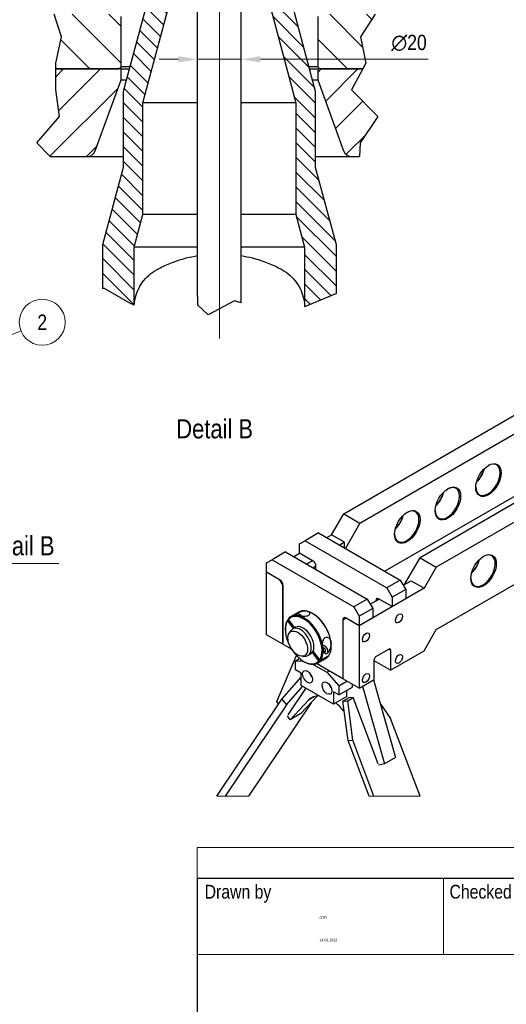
# Model space of a CAD drawing. Header units: millimetres. Extents: x 0 to 18279, y -668 to 2227.
# Tile 27 of 42: x 2181 to 2658, y 514 to 1479. Entities that reach past the tile are written whole.
import ezdxf
from ezdxf.enums import TextEntityAlignment as Align

# ---------------------------------------------------------------- set-up
doc = ezdxf.new("R2018")
doc.units = ezdxf.units.MM
doc.header["$LTSCALE"] = 7.5
for name, color, linetype, lineweight in [('Break Line (ISO)', 7, 'Continuous', 25), ('Centerline (ISO)', 7, 'Continuous', 9), ('Detail Boundary (ISO)', 7, 'Continuous', 9), ('Dimension (ISO)', 7, 'Continuous', 9), ('Hatch (ISO)', 7, 'Continuous', 9), ('Symbol (ISO)', 7, 'Continuous', 9), ('Title (ISO)', 7, 'Continuous', 18), ('Visible (ISO)', 7, 'Continuous', 25), ('Visible Narrow (ISO)', 7, 'Continuous', 18)]:
    doc.layers.add(name, color=color, linetype=linetype, lineweight=lineweight)
doc.styles.get("Standard").update_dxf_attribs({"font": 'ARIALN.TTF'})
doc.styles.add('Text 2_0 mm', font='ARIALN.TTF')
doc.styles.add('Text 2_5 mm', font='ARIALN.TTF')
doc.dimstyles.new('Imenco', dxfattribs={"dimscale": 7.5, "dimtxt": 2, "dimasz": 2.5, "dimexe": 1.2, "dimexo": 1, "dimgap": 0.2, "dimtad": 1, "dimrnd": 1e-08, "dimtxsty": 'Text 2_0 mm', "dimcen": 0.09, "dimdle": 10, "dimclrd": 256, "dimclre": 256, "dimclrt": 256, "dimazin": 2, "dimtfac": 1, "dimtdec": 3, "dimtmove": 0, "dimatfit": 3, "dimfxl": 1, "dimtolj": 1, "dimlwd": -1, "dimlwe": -1, "dimarcsym": 0})

# ---------------------------------------------------------------- blocks, each defined once
blk = doc.blocks.new('Title Blocks Imenco Engineering Cadit')
at = {"layer": 'Title (ISO)', "lineweight": 18}
for p, q in [((759.99, -178.68), (759.99, -174.68)), ((759.99, -174.68), (855.99, -174.68)), ((792.21, -188.68), (792.21, -178.68)), ((855.99, -188.68), (759.99, -188.68))]:
    blk.add_line(p, q, dxfattribs=at)
at = {"layer": 'Title (ISO)', "lineweight": 25}
for q in [(855.99, -178.68), (759.99, -253.68)]:
    blk.add_line((759.99, -178.68), q, dxfattribs=at)
at = {"layer": 'Symbol (ISO)', "lineweight": 30, "flags": 104}
for tag, p in [('Gen._Tol', (781.49, 17.12)), ('Gen._Welding_Tol', (814.49, 17.12)), ('Gen._Machine_Surface', (848.99, 17.12))]:
    blk.add_attdef(tag, text='', height=2, dxfattribs=at).set_placement(p, align=Align.BOTTOM_LEFT)
at = {"layer": 'Title (ISO)', "char_height": 1.8, "attachment_point": 1, "style": 'Text 2_0 mm'}
for s, insert, width in [('\\fArial Narrow|b0|i0;\\H1.8000;Drawn by', (760.99, -179.56), 13.7779), ('\\fArial Narrow|b0|i0;\\H1.8000;Checked by', (792.99, -179.56), 13.4851)]:
    blk.add_mtext(s, dxfattribs=dict(at, insert=insert, width=width))
at = {"layer": 'Title (ISO)', "lineweight": 30, "flags": 104}
for tag, height, p in [('LifeCycleState2', 2.5, (808.23, -176.81)), ('Draw_by', 2, (776, -183.68)), ('Checked_by', 2, (807.57, -183.68)), ('Approved_by', 2, (839.99, -183.68)), ('Drawn_date', 2, (776, -186.61)), ('Checked_date', 2, (807.57, -186.61)), ('Approved_date', 2, (839.99, -186.61)), ('Client', 3.5, (831.99, -196.18)), ('Project_No', 2.5, (842.11, -242.27)), ('PART_NUMBER', 3.5, (808.95, -249.81)), ('REVISION_NUMBER', 3.5, (851.79, -250.68))]:
    blk.add_attdef(tag, text='', height=height, dxfattribs=at).set_placement(p, align=Align.MIDDLE_CENTER)
for tag, p in [('PROJECT', (761.99, -220.18)), ('ct_description', (761.99, -230.18))]:
    blk.add_attdef(tag, text='', height=3.5, dxfattribs=at).set_placement(p, align=Align.BOTTOM_LEFT)
blk.add_attdef('MATERIAL', text='', height=2.5, dxfattribs=at).set_placement((792.19, -233.43), align=Align.TOP_CENTER)
blk.add_attdef('Client_Drawing_No', text='', height=2.5, dxfattribs=at).set_placement((812.99, -242.51), align=Align.MIDDLE_RIGHT)
blk = doc.blocks.new('Balloon3')
at = {"layer": 'Symbol (ISO)'}
for p, q in [((271.1, 148.37), (291, 156.5)), ((270.91, 148.83), (268.79, 147.43)), ((271.1, 148.37), (268.79, 147.43)), ((271.29, 147.91), (270.91, 148.83)), ((268.79, 147.43), (271.29, 147.91))]:
    blk.add_line(p, q, dxfattribs=at)
at = {"layer": 'Symbol (ISO)', "flags": 128}
blk.add_lwpolyline([(270.91, 148.83), (268.79, 147.43), (271.29, 147.91), (270.91, 148.83)], dxfattribs=at)
at = {"layer": 'Symbol (ISO)'}
blk.add_circle((293.77, 157.63), 3, dxfattribs=at)
blk.add_solid([(270.91, 148.83), (268.79, 147.43), (271.29, 147.91), (270.91, 148.83)], dxfattribs=at)
at = {"layer": 'Symbol (ISO)', "insert": (293.77, 157.63), "char_height": 2, "attachment_point": 5, "style": 'Text 2_0 mm'}
blk.add_mtext('2', dxfattribs=at)
blk = doc.blocks.new('2dDetail0')
at = {"layer": 'Detail Boundary (ISO)'}
for p, q in [((272.62, 121.16), (282.63, 126.12)), ((282.63, 126.12), (295.95, 126.12))]:
    blk.add_line(p, q, dxfattribs=at)
at = {"layer": 'Detail Boundary (ISO)', "flags": 128}
blk.add_lwpolyline([(253.48, 120.15), (272.62, 120.15), (272.62, 157.4), (253.48, 157.4), (253.48, 120.15)], dxfattribs=at)
at = {"layer": 'Detail Boundary (ISO)', "insert": (285.35, 127.14), "char_height": 2.5, "attachment_point": 7, "style": 'Text 2_5 mm'}
blk.add_mtext('Detail B', dxfattribs=at)
blk = doc.blocks.new('*D45')
at = {"layer": 'Defpoints', "color": 0, "transparency": 16777216}
for p in [(2355.54, 1439.8), (2398.39, 1439.8), (2398.39, 1439.78)]:
    blk.add_point(p, dxfattribs=at)
at = {"layer": 'Dimension (ISO)', "transparency": 16777216}
for p, q in [((2336.79, 1439.8), (2318.04, 1439.8)), ((2355.54, 1439.8), (2398.39, 1439.8)), ((2417.14, 1439.8), (2581.49, 1439.8))]:
    blk.add_line(p, q, dxfattribs=at)
for points in [[(2336.79, 1442.93), (2336.79, 1436.68), (2355.54, 1439.8)], [(2417.14, 1442.93), (2417.14, 1436.68), (2398.39, 1439.8)]]:
    blk.add_solid(points, dxfattribs=at)
at = {"layer": 'Dimension (ISO)', "transparency": 16777216, "insert": (2545.52, 1463.87), "char_height": 15, "attachment_point": 1, "style": 'Text 2_0 mm'}
blk.add_mtext('\\A1;{\\fAIGDT|b0|i0;\\ln}\\fArial Narrow|b0|i0;20', dxfattribs=at)

msp = doc.modelspace()

# ---------------------------------------------------------------- hatches: boundary and pattern name
at = {"layer": 'Hatch (ISO)'}
h = msp.add_hatch(dxfattribs=at)
h.set_pattern_fill('ANSI31', color=256, scale=204.107143, angle=90, style=0)
h.set_pattern_definition([(135, (0, 0), (-18.0407, -18.0407), [])])
h.paths.add_polyline_path([(2520.435, 1435.944), (2517.439, 1430.367), (2475.535, 1430.367), (2473.392, 1432.509), (2473.392, 1481.795), (2475.535, 1483.938), (2529.679, 1483.938), (2515.138, 1461.972)])
h.paths.add_polyline_path([(2509.471, 1670.2), (2509.272, 1666.081), (2477.678, 1666.081), (2477.678, 1803.705), (2494.207, 1793.405), (2516.267, 1722.257), (2515.48, 1696.229)])
h.paths.add_polyline_path([(2222.006, 1461.972), (2215.054, 1483.938), (2278.392, 1483.938), (2280.535, 1481.795), (2280.535, 1432.509), (2278.392, 1430.367), (2216.48, 1430.367), (2216.468, 1435.944)])
h.paths.add_polyline_path([(2206.098, 1774.314), (2276.249, 1792.679), (2276.249, 1666.081), (2222.766, 1666.081), (2226.735, 1670.2), (2225.439, 1696.229), (2219.426, 1722.257), (2212.98, 1748.286)])
h = msp.add_hatch(dxfattribs=at)
h.set_pattern_fill('ANSI31', color=256, scale=81.642857, angle=90, style=0)
h.set_pattern_definition([(135, (0, 0), (-7.216277, -7.216277), [])])
edge = h.paths.add_edge_path()
edge.add_line((2263.503, 1215.549), (2262.321, 1214.977))
edge.add_line((2262.321, 1214.977), (2262.321, 1257.964))
edge.add_line((2262.321, 1257.964), (2282.678, 1333.938))
edge.add_line((2282.678, 1333.938), (2282.678, 1408.405))
edge.add_line((2282.678, 1408.405), (2312.678, 1520.367))
edge.add_line((2312.678, 1520.367), (2312.678, 1593.224))
edge.add_ellipse((2310.535, 1593.224), major_axis=(2.143, 0), ratio=1, start_angle=0, end_angle=90)
edge.add_line((2310.535, 1595.367), (2293.392, 1595.367))
edge.add_ellipse((2293.392, 1599.652), major_axis=(0, -4.286), ratio=1, start_angle=270, end_angle=360, ccw=False)
edge.add_line((2289.106, 1599.652), (2289.106, 1607.784))
edge.add_ellipse((2293.392, 1607.784), major_axis=(-0.871, -4.196), ratio=1, start_angle=270, end_angle=281.725112, ccw=False)
edge.add_line((2289.196, 1608.655), (2312.588, 1721.364))
edge.add_ellipse((2308.392, 1722.235), major_axis=(0, -4.286), ratio=1, start_angle=78.274888, end_angle=90)
edge.add_line((2312.678, 1722.235), (2312.678, 1728.224))
edge.add_ellipse((2316.964, 1728.224), major_axis=(-4.286, 0), ratio=1, start_angle=270, end_angle=360, ccw=False)
edge.add_line((2316.964, 1732.509), (2337.245, 1732.509))
edge.add_line((2337.245, 1732.509), (2341.531, 1728.224))
edge.add_line((2341.531, 1728.224), (2341.531, 1623.652))
edge.add_line((2341.531, 1623.652), (2354.464, 1615.881))
edge.add_line((2354.464, 1615.881), (2354.464, 1596.045))
edge.add_ellipse((2333.035, 1596.045), major_axis=(5.546, 20.698), ratio=1, start_angle=270, end_angle=285, ccw=False)
edge.add_line((2353.733, 1590.499), (2301.964, 1397.291))
edge.add_line((2301.964, 1397.291), (2301.964, 1287.713))
edge.add_line((2301.964, 1287.713), (2293.392, 1255.724))
edge.add_line((2293.392, 1255.724), (2293.392, 1198.987))
edge.add_line((2293.392, 1198.987), (2289.136, 1200.828))
edge.add_line((2289.136, 1200.828), (2263.503, 1215.549))
edge = h.paths.add_edge_path()
edge.add_line((2491.606, 1210.212), (2460.535, 1197.187))
edge.add_line((2460.535, 1197.187), (2460.535, 1255.724))
edge.add_line((2460.535, 1255.724), (2451.964, 1287.713))
edge.add_line((2451.964, 1287.713), (2451.964, 1397.291))
edge.add_line((2451.964, 1397.291), (2400.194, 1590.499))
edge.add_ellipse((2420.892, 1596.045), major_axis=(0, -21.429), ratio=1, start_angle=270, end_angle=285, ccw=False)
edge.add_line((2399.464, 1596.045), (2399.464, 1615.881))
edge.add_line((2399.464, 1615.881), (2412.397, 1623.652))
edge.add_line((2412.397, 1623.652), (2412.397, 1728.224))
edge.add_line((2412.397, 1728.224), (2416.682, 1732.509))
edge.add_line((2416.682, 1732.509), (2436.964, 1732.509))
edge.add_ellipse((2436.964, 1728.224), major_axis=(0, 4.286), ratio=1, start_angle=270, end_angle=360, ccw=False)
edge.add_line((2441.249, 1728.224), (2441.249, 1722.235))
edge.add_ellipse((2445.535, 1722.235), major_axis=(-0.871, 4.196), ratio=1, start_angle=78.274888, end_angle=90)
edge.add_line((2441.339, 1721.364), (2464.731, 1608.655))
edge.add_ellipse((2460.535, 1607.784), major_axis=(0, 4.286), ratio=1, start_angle=270, end_angle=281.725112, ccw=False)
edge.add_line((2464.821, 1607.784), (2464.821, 1599.652))
edge.add_ellipse((2460.535, 1599.652), major_axis=(4.286, 0), ratio=1, start_angle=270, end_angle=360, ccw=False)
edge.add_line((2460.535, 1595.367), (2443.392, 1595.367))
edge.add_ellipse((2443.392, 1593.224), major_axis=(0, 2.143), ratio=1, start_angle=0, end_angle=90)
edge.add_line((2441.249, 1593.224), (2441.249, 1520.367))
edge.add_line((2441.249, 1520.367), (2471.249, 1408.405))
edge.add_line((2471.249, 1408.405), (2471.249, 1333.938))
edge.add_line((2471.249, 1333.938), (2491.606, 1257.964))
edge.add_line((2491.606, 1257.964), (2491.606, 1210.212))
h = msp.add_hatch(dxfattribs=at)
h.set_pattern_fill('ANSI31', color=256, scale=204.107143, style=0)
h.set_pattern_definition([(45, (0, 0), (-18.0407, 18.0407), [])])
edge = h.paths.add_edge_path()
edge.add_line((2517.439, 1430.367), (2506.449, 1409.915))
edge.add_line((2506.449, 1409.915), (2532.41, 1383.887))
edge.add_line((2532.41, 1383.887), (2514.903, 1357.858))
edge.add_line((2514.903, 1357.858), (2514.166, 1344.652))
edge.add_line((2514.166, 1344.652), (2506.692, 1344.652))
edge.add_ellipse((2506.692, 1353.224), major_axis=(2.932, -8.055), ratio=1, start_angle=270, end_angle=340, ccw=False)
edge.add_line((2498.637, 1350.292), (2473.392, 1419.652))
edge.add_line((2473.392, 1419.652), (2473.392, 1430.367))
edge.add_line((2473.392, 1430.367), (2517.439, 1430.367))
edge = h.paths.add_edge_path()
edge.add_line((2216.522, 1409.915), (2216.48, 1430.367))
edge.add_line((2216.48, 1430.367), (2280.535, 1430.367))
edge.add_line((2280.535, 1430.367), (2280.535, 1419.652))
edge.add_line((2280.535, 1419.652), (2255.29, 1350.292))
edge.add_ellipse((2247.236, 1353.224), major_axis=(8.571, 0), ratio=1, start_angle=270, end_angle=340, ccw=False)
edge.add_line((2247.236, 1344.652), (2211.057, 1344.652))
edge.add_line((2211.057, 1344.652), (2197.84, 1357.858))
edge.add_line((2197.84, 1357.858), (2220.063, 1383.887))
edge.add_line((2220.063, 1383.887), (2216.522, 1409.915))

# ---------------------------------------------------------------- linework, layer by layer
at = {"layer": 'Break Line (ISO)'}
for p, q in [((2222.006, 1461.972), (2215.054, 1483.938)), ((2529.679, 1483.938), (2515.138, 1461.972)), ((2216.468, 1435.944), (2222.006, 1461.972)), ((2515.138, 1461.972), (2520.435, 1435.944)), ((2216.48, 1430.367), (2216.468, 1435.944)), ((2216.522, 1409.915), (2216.48, 1430.367)), ((2517.439, 1430.367), (2506.449, 1409.915)), ((2520.435, 1435.944), (2517.439, 1430.367)), ((2220.063, 1383.887), (2216.522, 1409.915)), ((2506.449, 1409.915), (2532.41, 1383.887)), ((2197.84, 1357.858), (2220.063, 1383.887)), ((2532.41, 1383.887), (2514.903, 1357.858)), ((2211.057, 1344.652), (2197.84, 1357.858)), ((2514.903, 1357.858), (2514.166, 1344.652)), ((2263.503, 1215.549), (2262.321, 1214.977)), ((2289.136, 1200.828), (2263.503, 1215.549)), ((2491.606, 1210.212), (2460.535, 1197.187)), ((2293.392, 1198.987), (2289.136, 1200.828)), ((2293.484, 1198.948), (2293.392, 1198.987)), ((2366.038, 1189.494), (2355.535, 1199.303)), ((2391.672, 1203.014), (2366.038, 1189.494)), ((2398.392, 1201.074), (2391.672, 1203.014)), ((2460.535, 1197.187), (2460.523, 1197.182))]:
    msp.add_line(p, q, dxfattribs=at)
at = {"layer": 'Centerline (ISO)', "linetype": 'Continuous'}
msp.add_line((2376.964, 1166.308), (2376.964, 1823.361), dxfattribs=at)
at = {"layer": 'Visible (ISO)'}
for p, q in [((2398.392, 1207.402), (2398.392, 1809.529)), ((2355.535, 1207.402), (2355.535, 1799.692)), ((2301.964, 1397.291), (2353.733, 1590.499)), ((2400.194, 1590.499), (2451.964, 1397.291)), ((2312.678, 1520.367), (2282.678, 1408.405)), ((2471.249, 1408.405), (2441.249, 1520.367)), ((2280.535, 1432.509), (2280.535, 1481.795)), ((2473.392, 1481.795), (2473.392, 1432.509)), ((2216.48, 1430.367), (2278.392, 1430.367)), ((2280.535, 1430.367), (2216.48, 1430.367)), ((2278.392, 1430.367), (2280.535, 1432.509)), ((2289.137, 1432.509), (2280.535, 1432.509)), ((2280.535, 1419.652), (2280.535, 1430.367)), ((2280.535, 1430.367), (2288.562, 1430.367)), ((2473.392, 1432.509), (2464.791, 1432.509)), ((2465.365, 1430.367), (2473.392, 1430.367)), ((2473.392, 1432.509), (2475.535, 1430.367)), ((2517.439, 1430.367), (2473.392, 1430.367)), ((2473.392, 1430.367), (2473.392, 1419.652)), ((2475.535, 1430.367), (2517.439, 1430.367)), ((2255.29, 1350.292), (2280.535, 1419.652)), ((2280.535, 1419.652), (2285.692, 1419.652)), ((2468.236, 1419.652), (2473.392, 1419.652)), ((2473.392, 1419.652), (2498.637, 1350.292)), ((2282.678, 1408.405), (2282.678, 1333.938)), ((2471.249, 1333.938), (2471.249, 1408.405)), ((2301.964, 1287.713), (2301.964, 1397.291)), ((2355.535, 1397.291), (2301.964, 1397.291)), ((2451.964, 1397.291), (2398.392, 1397.291)), ((2451.964, 1397.291), (2451.964, 1287.713)), ((2211.057, 1344.652), (2247.236, 1344.652)), ((2247.236, 1344.652), (2282.678, 1344.652)), ((2471.249, 1344.652), (2506.692, 1344.652)), ((2506.692, 1344.652), (2514.166, 1344.652)), ((2282.678, 1333.938), (2262.321, 1257.964)), ((2491.606, 1257.964), (2471.249, 1333.938)), ((2293.392, 1255.724), (2301.964, 1287.713)), ((2355.535, 1287.713), (2301.964, 1287.713)), ((2451.964, 1287.713), (2398.392, 1287.713)), ((2451.964, 1287.713), (2460.535, 1255.724)), ((2262.321, 1257.964), (2262.321, 1214.977)), ((2293.392, 1198.987), (2293.392, 1255.724)), ((2355.535, 1255.724), (2293.392, 1255.724)), ((2460.535, 1255.724), (2398.392, 1255.724)), ((2460.535, 1255.724), (2460.535, 1197.187)), ((2491.606, 1210.212), (2491.606, 1257.964)), ((2355.535, 1207.402), (2355.535, 1199.303)), ((2398.392, 1201.074), (2398.392, 1207.402)), ((2498.851, 994.604), (2741.088, 1134.459)), ((2865.309, 1119.834), (2573.628, 951.432)), ((2514.761, 985.419), (2741.088, 1116.088)), ((2881.219, 1110.649), (2589.538, 942.246)), ((2731.151, 1049.114), (2539.156, 938.266)), ((2589.538, 881.009), (2843.888, 1027.858)), ((2486.919, 973.937), (2498.851, 994.604)), ((2498.851, 994.604), (2514.761, 985.419)), ((2514.761, 985.419), (2500.442, 960.618)), ((2474.191, 975.774), (2460.933, 968.119)), ((2474.191, 975.774), (2554.271, 929.54)), ((2455.63, 965.057), (2460.933, 968.119)), ((2455.63, 955.872), (2455.63, 965.057)), ((2460.933, 968.119), (2541.013, 921.885)), ((2482.146, 971.181), (2486.919, 973.937)), ((2499.647, 966.588), (2486.919, 973.937)), ((2499.647, 966.588), (2494.874, 963.832)), ((2499.647, 961.077), (2499.647, 966.588)), ((2441.841, 957.096), (2428.583, 949.442)), ((2441.841, 957.096), (2521.921, 910.862)), ((2449.796, 952.504), (2455.63, 955.872)), ((2468.888, 948.217), (2455.63, 955.872)), ((2423.279, 946.38), (2428.583, 949.442)), ((2423.279, 937.194), (2423.279, 946.38)), ((2428.583, 949.442), (2508.663, 903.208)), ((2468.357, 948.523), (2462.524, 945.155)), ((2558.514, 925.253), (2573.628, 951.432)), ((2573.628, 951.432), (2589.538, 942.246)), ((2423.279, 875.957), (2423.279, 937.194)), ((2436.007, 929.846), (2423.279, 937.194)), ((2436.538, 929.54), (2423.279, 937.194)), ((2471.539, 943.012), (2468.888, 941.481)), ((2471.539, 939.95), (2471.539, 943.624)), ((2589.538, 942.246), (2577.605, 921.579)), ((2436.007, 929.846), (2439.189, 924.334)), ((2554.271, 929.54), (2541.013, 921.885)), ((2554.271, 929.54), (2559.574, 920.354)), ((2557.188, 924.488), (2564.878, 928.927)), ((2564.878, 928.927), (2577.605, 921.579)), ((2439.189, 866.771), (2439.189, 924.947)), ((2439.189, 924.334), (2439.189, 866.771)), ((2577.605, 921.579), (2513.966, 884.836)), ((2541.013, 921.885), (2546.316, 912.699)), ((2559.574, 920.354), (2546.316, 912.699)), ((2559.574, 920.354), (2559.574, 911.168)), ((2521.921, 910.862), (2508.663, 903.208)), ((2521.921, 910.862), (2527.224, 901.677)), ((2524.838, 905.81), (2533.588, 910.862)), ((2530.406, 909.637), (2530.406, 909.025)), ((2546.316, 903.514), (2533.058, 911.168)), ((2546.316, 912.699), (2546.316, 903.514)), ((2559.574, 911.168), (2546.316, 903.514)), ((2454.967, 898.231), (2447.012, 893.638)), ((2508.663, 903.208), (2513.966, 894.022)), ((2527.224, 901.677), (2513.966, 894.022)), ((2527.224, 901.677), (2527.224, 892.491)), ((2449.744, 882.214), (2443.843, 889.808)), ((2443.921, 890.696), (2444.698, 891.145)), ((2450.9, 882.882), (2444.676, 890.892)), ((2468.623, 896.625), (2468.092, 896.931)), ((2501.238, 892.185), (2498.056, 890.348)), ((2498.056, 890.96), (2498.056, 832.785)), ((2498.056, 890.348), (2498.056, 832.785)), ((2513.966, 884.836), (2500.708, 892.491)), ((2513.966, 884.836), (2501.238, 892.185)), ((2513.966, 894.022), (2513.966, 884.836)), ((2527.224, 892.491), (2513.966, 884.836)), ((2441.576, 881.009), (2441.576, 881.621)), ((2445.437, 877.621), (2447.253, 880.193)), ((2451.581, 883.275), (2448.93, 881.744)), ((2513.966, 884.836), (2513.966, 823.599)), ((2577.605, 860.342), (2589.538, 881.009)), ((2439.189, 866.771), (2423.279, 875.957)), ((2447.68, 861.869), (2439.189, 866.771)), ((2475.371, 851.39), (2468.812, 859.83)), ((2486.654, 865.394), (2486.654, 864.781)), ((2530.406, 854.524), (2543.134, 861.872)), ((2544.725, 860.954), (2544.725, 841.358)), ((2544.725, 841.358), (2577.605, 860.342)), ((2433.293, 810.596), (2452.429, 855.643)), ((2451.652, 850.395), (2455.556, 852.649)), ((2451.652, 841.511), (2451.652, 850.395)), ((2451.652, 850.395), (2459.053, 850.107)), ((2458.603, 854.816), (2461.739, 855.103)), ((2459.607, 849.778), (2460.137, 849.472)), ((2466.572, 857.31), (2463.92, 855.779)), ((2474.538, 850.305), (2468.073, 858.625)), ((2473.262, 848.172), (2481.217, 852.765)), ((2483.475, 854.622), (2475.52, 850.03)), ((2476.353, 851.114), (2484.308, 855.707)), ((2528.815, 832.172), (2528.815, 851.768)), ((2544.725, 841.358), (2528.815, 850.544)), ((2456.955, 838.449), (2451.652, 841.511)), ((2468.754, 846.946), (2482.146, 839.215)), ((2498.056, 832.785), (2472.263, 847.677)), ((2482.146, 839.215), (2484.532, 840.593)), ((2438.032, 812.803), (2456.955, 834.406)), ((2456.955, 826.202), (2456.955, 838.449)), ((2482.146, 839.215), (2494.078, 825.901)), ((2494.078, 825.901), (2502.029, 830.491)), ((2513.966, 823.599), (2498.056, 832.785)), ((2513.966, 823.599), (2528.815, 832.172)), ((2527.918, 831.654), (2549.56, 755.717)), ((2442.661, 807.142), (2458.55, 825.281)), ((2444.276, 797.465), (2461.729, 823.446)), ((2488.775, 807.831), (2456.955, 826.202)), ((2494.078, 817.016), (2488.775, 820.078)), ((2488.775, 820.078), (2488.775, 807.831)), ((2494.078, 825.901), (2494.078, 817.016)), ((2494.078, 817.016), (2507.337, 824.671)), ((2502.033, 815.485), (2502.033, 821.609)), ((2507.337, 824.671), (2507.337, 827.426)), ((2517.311, 825.531), (2538.954, 749.593)), ((2374.301, 717.936), (2438.032, 812.803)), ((2434.979, 808.259), (2433.293, 810.596)), ((2438.032, 812.803), (2442.661, 807.142)), ((2464.402, 811.908), (2446.326, 792.534)), ((2473.11, 815.996), (2456.933, 798.658)), ((2502.033, 815.485), (2488.775, 807.831)), ((2498.087, 811.055), (2503.391, 814.117)), ((2498.087, 811.055), (2502.717, 811.37)), ((2503.07, 772.266), (2498.087, 811.055)), ((2502.717, 811.37), (2508.02, 814.432)), ((2507.699, 772.581), (2502.717, 811.37)), ((2508.02, 814.432), (2503.391, 814.117)), ((2532.601, 749.458), (2508.02, 814.432)), ((2442.661, 807.142), (2382.733, 717.936)), ((2466.765, 809.196), (2405.458, 717.936)), ((2534.462, 808.694), (2544.822, 794.014)), ((2446.326, 792.534), (2443.549, 796.383)), ((2456.933, 798.658), (2446.326, 792.534)), ((2573.604, 717.936), (2544.822, 794.014)), ((2503.07, 772.266), (2507.699, 772.581)), ((2523.623, 717.936), (2503.07, 772.266)), ((2528.372, 717.936), (2507.699, 772.581)), ((2549.56, 755.717), (2538.954, 749.593)), ((2538.954, 749.593), (2533.065, 748.232))]:
    msp.add_line(p, q, dxfattribs=at)
for centre, start, end in [((2247.236, 1353.224), 270, 340), ((2506.692, 1353.224), 200, 270)]:
    msp.add_arc(centre, 8.571, start, end, dxfattribs=at)
for centre, major_axis in [((2640.715, 1027.519), (-8.812, -15.264)), ((2600.94, 1004.555), (-8.812, -15.264)), ((2561.165, 981.591), (-8.812, -15.264)), ((2635.942, 938.419), (-8.812, -15.264)), ((2552.945, 892.032), (2.438, 4.222)), ((2453.773, 867.231), (-6.813, 11.8)), ((2520.595, 873.354), (2.438, 4.222)), ((2552.945, 852.228), (2.438, 4.222)), ((2463.319, 834.775), (-3.375, 5.846)), ((2482.411, 823.752), (-3.375, 5.846)), ((2520.595, 833.55), (2.438, 4.222))]:
    msp.add_ellipse(centre, major_axis=major_axis, ratio=0.5773503, dxfattribs=at)
for centre, major_axis, ratio, start_param, end_param in [((2640.184, 1027.825), (8.438, 14.614), 0.5773503, 2.3781769, 7.0466011), ((2625.335, 1036.399), (-8.438, -14.614), 0.5773503, 1.0896332, 2.0519594), ((2624.805, 1036.705), (8.812, 15.264), 0.5773503, 4.2675722, 5.1572058), ((2600.41, 1004.861), (8.438, 14.614), 0.5773503, 2.3781769, 7.0466011), ((2585.56, 1013.435), (-8.438, -14.614), 0.5773503, 1.0896332, 2.0519594), ((2585.03, 1013.741), (8.812, 15.264), 0.5773503, 4.2675722, 5.1572058), ((2560.635, 981.897), (8.438, 14.614), 0.5773503, 2.3781769, 7.0466011), ((2545.786, 990.471), (-8.438, -14.614), 0.5773503, 1.0896332, 2.0519594), ((2545.255, 990.777), (8.812, 15.264), 0.5773503, 4.2675722, 5.1572058), ((2635.411, 938.725), (-8.438, -14.614), 0.5773503, 5.5197695, 10.1881937), ((2468.888, 945.155), (1.875, -3.248), 0.5773503, 0.7853982, 2.3561945), ((2620.562, 947.298), (8.438, 14.614), 0.5773503, 4.2312259, 5.1935521), ((2620.032, 947.605), (8.812, 15.264), 0.5773503, 4.2675722, 5.1572058), ((2436.538, 926.478), (1.875, -3.248), 0.5773503, 0.7853982, 2.3561945), ((2533.058, 908.107), (-1.875, 3.248), 0.5773503, 5.4977871, 7.0685835), ((2468.092, 875.498), (-13.125, 22.733), 0.5773503, 5.7840861, 6.2831853), ((2468.092, 875.498), (-13.125, 22.733), 0.5773503, 4.1094296, 5.7840861), ((2459.607, 870.599), (12.75, -22.084), 0.5773503, 3.4200935, 6.4734222), ((2460.137, 870.905), (-13.125, 22.733), 0.5773503, 0.2772391, 0.7853982), ((2459.607, 870.599), (-12.75, 22.084), 0.5773503, 3.4200935, 6.4734222), ((2460.137, 870.905), (-13.125, 22.733), 0.5773503, 5.7840861, 6.4746839), ((2454.588, 891.211), (-4.461, 3.427), 0.7941745, 4.4881703, 5.9692557), ((2460.137, 870.905), (-13.125, 22.733), 0.5773503, 4.1094296, 5.7840861), ((2468.623, 875.804), (12.75, -22.084), 0.5773503, 0.7853982, 2.3561945), ((2500.708, 889.429), (-1.875, 3.248), 0.5773503, 5.4977871, 7.0685835), ((2456.425, 868.762), (-7.495, 12.982), 0.5773503, 2.8812975, 6.5434805), ((2459.077, 870.293), (-7.495, 12.982), 0.5773503, 3.1415927, 6.2831853), ((2468.092, 875.498), (13.125, -22.733), 0.5773503, 0.2772391, 0.967837), ((2460.137, 870.905), (13.125, -22.733), 0.5773503, 0.2772391, 0.967837), ((2478.084, 860.974), (4.461, -3.427), 0.7941745, 0.1308066, 2.0912375), ((2478.084, 860.974), (2.528, -1.942), 0.7941745, 5.9778224, 8.2611549), ((2543.134, 860.035), (1.125, 1.949), 0.5773503, 5.4977871, 7.0685835), ((2460.137, 870.905), (13.125, -22.733), 0.5773503, 5.4977871, 6.4746839), ((2468.092, 875.498), (13.125, -22.733), 0.5773503, 0, 0.1914986), ((2530.406, 852.687), (1.125, 1.949), 0.5773503, 0.7853982, 2.3561945), ((2469.683, 838.449), (-3.375, 5.846), 0.5773503, 1.2309594, 1.9106332), ((2488.775, 827.426), (-3.375, 5.846), 0.5773503, 1.2309594, 1.9106332), ((2486.123, 781.805), (-18.75, 32.476), 0.5773503, 5.948814, 6.4577182), ((2486.123, 781.805), (18.75, -32.476), 0.5773503, 1.8305261, 2.1720605)]:
    msp.add_ellipse(centre, major_axis=major_axis, ratio=ratio, start_param=start_param, end_param=end_param, dxfattribs=at)
for points, knots in [([(2315.892, 1233.865), (2316.543, 1234.216), (2317.203, 1234.565), (2321.472, 1236.774), (2325.554, 1238.668), (2334.507, 1242.178), (2339.379, 1243.793), (2348.075, 1246.062), (2351.772, 1246.859), (2355.535, 1247.496)], [2.9266291, 2.9266291, 2.9266291, 2.9266291, 3.0671848, 3.0671848, 3.8265842, 3.8265842, 4.5859836, 4.5859836, 5.1143504, 5.1143504, 5.1143504, 5.1143504]), ([(2398.392, 1247.496), (2402.156, 1246.859), (2405.853, 1246.062), (2414.548, 1243.793), (2419.42, 1242.178), (2428.373, 1238.668), (2432.456, 1236.774), (2436.724, 1234.565), (2437.384, 1234.216), (2438.035, 1233.865)], [7.0952143, 7.0952143, 7.0952143, 7.0952143, 7.623581, 7.623581, 8.3829804, 8.3829804, 9.1423798, 9.1423798, 9.2829355, 9.2829355, 9.2829355, 9.2829355]), ([(2293.484, 1198.948), (2293.606, 1200.819), (2293.855, 1202.729), (2294.827, 1207.534), (2295.727, 1210.438), (2298.181, 1216.075), (2299.735, 1218.809), (2303.442, 1223.907), (2305.596, 1226.27), (2310.211, 1230.32), (2312.866, 1232.231), (2315.892, 1233.865)], [0.2211524, 0.2211524, 0.2211524, 0.2211524, 0.6597722, 0.6597722, 1.3195444, 1.3195444, 1.9793166, 1.9793166, 2.6390888, 2.6390888, 3.2566522, 3.2566522, 3.2566522, 3.2566522]), ([(2438.035, 1233.865), (2441.061, 1232.231), (2443.716, 1230.32), (2448.331, 1226.27), (2450.485, 1223.907), (2454.192, 1218.809), (2455.746, 1216.075), (2458.2, 1210.438), (2459.101, 1207.534), (2460.195, 1202.121), (2460.464, 1199.609), (2460.523, 1197.182)], [11.8133792, 11.8133792, 11.8133792, 11.8133792, 12.4309425, 12.4309425, 13.0907147, 13.0907147, 13.7504869, 13.7504869, 14.4102591, 14.4102591, 14.9878387, 14.9878387, 14.9878387, 14.9878387]), ([(2454.895, 894.492), (2453.978, 894.71), (2453.178, 894.934), (2451.933, 895.295), (2451.484, 895.431), (2451.134, 895.587), (2451.053, 895.633), (2450.989, 895.74), (2451.003, 895.801), (2451.146, 895.934), (2451.221, 895.991), (2451.45, 896.142), (2451.607, 896.237), (2452.018, 896.475), (2452.298, 896.63), (2452.889, 896.945), (2453.2, 897.104), (2454.075, 897.534), (2454.703, 897.816), (2455.951, 898.311), (2456.57, 898.523), (2458.097, 898.967), (2459.136, 899.177), (2461.121, 899.33), (2462.067, 899.271), (2462.85, 899.085)], [-4.7529932, -4.7529932, -4.7529932, -4.7529932, -4.2122067, -4.2122067, -3.6714202, -3.6714202, -3.4594986, -3.4594986, -3.2475771, -3.2475771, -3.1422542, -3.1422542, -3.0369313, -3.0369313, -2.9094586, -2.9094586, -2.7819858, -2.7819858, -2.5142402, -2.5142402, -2.2464946, -2.2464946, -1.7845473, -1.7845473, -1.3226001, -1.3226001, -1.3226001, -1.3226001]), ([(2462.85, 899.085), (2463.47, 898.938), (2464.079, 898.688), (2465.005, 897.987), (2465.317, 897.537), (2465.49, 896.675), (2465.429, 896.23), (2464.948, 895.391), (2464.529, 894.999), (2464.006, 894.697), (2463.519, 894.416), (2462.894, 894.185), (2461.527, 893.889), (2460.784, 893.823), (2459.136, 893.801), (2458.149, 893.893), (2456.357, 894.162), (2455.551, 894.336), (2454.895, 894.492)], [4.7531892, 4.7531892, 4.7531892, 4.7531892, 5.1183059, 5.1183059, 5.4834226, 5.4834226, 5.7796059, 5.7796059, 6.0757892, 6.0757892, 6.0757892, 6.3509157, 6.3509157, 6.6260422, 6.6260422, 7.0123137, 7.0123137, 7.3985852, 7.3985852, 7.3985852, 7.3985852]), ([(2478.391, 864.255), (2478.267, 865.102), (2478.174, 866.085), (2478.194, 868.096), (2478.31, 869.125), (2478.755, 870.697), (2479.034, 871.359), (2479.775, 872.461), (2480.237, 872.901), (2481.247, 873.485), (2481.854, 873.634), (2483.048, 873.556), (2483.633, 873.326), (2484.711, 872.579), (2485.232, 871.956), (2485.991, 870.489), (2486.229, 869.648), (2486.346, 868.848)], [-4.3597273, -4.3597273, -4.3597273, -4.3597273, -3.9734558, -3.9734558, -3.5871843, -3.5871843, -3.3120578, -3.3120578, -3.0369313, -3.0369313, -2.740748, -2.740748, -2.4445647, -2.4445647, -2.079448, -2.079448, -1.7143313, -1.7143313, -1.7143313, -1.7143313]), ([(2486.346, 868.848), (2486.494, 867.835), (2486.48, 866.696), (2486.14, 864.425), (2485.817, 863.294), (2485.187, 861.694), (2484.896, 861.06), (2484.222, 859.827), (2483.839, 859.228), (2483.236, 858.45), (2483.009, 858.183), (2482.537, 857.715), (2482.291, 857.515), (2482.066, 857.385), (2481.88, 857.278), (2481.699, 857.213), (2481.383, 857.174), (2481.247, 857.196), (2480.908, 857.316), (2480.716, 857.483), (2480.372, 857.902), (2480.219, 858.156), (2479.749, 859.056), (2479.425, 859.915), (2478.831, 861.92), (2478.564, 863.069), (2478.391, 864.255)], [4.3614579, 4.3614579, 4.3614579, 4.3614579, 4.8234052, 4.8234052, 5.2853524, 5.2853524, 5.5530981, 5.5530981, 5.8208437, 5.8208437, 5.9483165, 5.9483165, 6.0757892, 6.0757892, 6.0757892, 6.1811121, 6.1811121, 6.286435, 6.286435, 6.4983565, 6.4983565, 6.7102781, 6.7102781, 7.2510646, 7.2510646, 7.7918511, 7.7918511, 7.7918511, 7.7918511])]:
    msp.add_open_spline(points, degree=3, knots=knots, dxfattribs=at)
for points, weights in [([(2443.843, 889.808), (2443.882, 890.245), (2443.921, 890.696)], [1.00316931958, 1.00460477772, 1.00583058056]), ([(2444.754, 891.78), (2444.715, 891.33), (2444.676, 890.892)], [1.00583058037, 1.00460477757, 1.00316931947]), ([(2475.52, 850.03), (2475.022, 850.17), (2474.538, 850.305)], [1.0058305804, 1.00460477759, 1.00316931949]), ([(2475.371, 851.39), (2475.855, 851.254), (2476.353, 851.114)], [1.00316931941, 1.00460477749, 1.00583058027]), ([(2483.531, 855.258), (2483.504, 854.943), (2483.475, 854.622)], [1.00397626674, 1.00495670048, 1.00583058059])]:
    msp.add_rational_spline(points, weights, degree=2, dxfattribs=at)
at = {"layer": 'Visible Narrow (ISO)'}
for p, q in [((2533.058, 911.168), (2530.406, 909.637)), ((2500.708, 892.491), (2498.056, 890.96)), ((2543.134, 861.872), (2544.725, 860.954)), ((2470.914, 815.667), (2464.402, 811.908)), ((2382.733, 717.936), (2374.301, 717.936)), ((2405.458, 717.936), (2382.733, 717.936)), ((2528.372, 717.936), (2523.623, 717.936)), ((2573.604, 717.936), (2528.372, 717.936))]:
    msp.add_line(p, q, dxfattribs=at)

# ---------------------------------------------------------------- block references
ref = msp.add_blockref('Title Blocks Imenco Engineering Cadit', (-3344.908, 1977.636), dxfattribs=dict(xscale=7.5, yscale=7.5, zscale=7.5))
lines = msp.add_mtext('GTR', dxfattribs={"layer": 'Title (ISO)', "insert": (2475.065, 600), "char_height": 2.5, "attachment_point": 1})
ref.add_attrib('Draw_by', '', (2475.065, 600), dxfattribs={"flags": 104}).embed_mtext(lines)
lines = msp.add_mtext('14.09.2022', dxfattribs={"layer": 'Title (ISO)', "insert": (2475.065, 578.071), "char_height": 2.5, "attachment_point": 1})
ref.add_attrib('Drawn_date', '', (2475.065, 578.071), dxfattribs={"flags": 104}).embed_mtext(lines)
at = {"layer": 'Detail Boundary (ISO)', "xscale": 7.5, "yscale": 7.5, "zscale": 7.5}
msp.add_blockref('2dDetail0', (0, 0), dxfattribs=at)
at = {"layer": 'Symbol (ISO)', "xscale": 7.5, "yscale": 7.5, "zscale": 7.5}
msp.add_blockref('Balloon3', (0, 0), dxfattribs=at)

# ---------------------------------------------------------------- texts
at = {"layer": 'Symbol (ISO)', "insert": (2334.708, 1068.153), "char_height": 18.75, "attachment_point": 7, "style": 'Text 2_5 mm'}
msp.add_mtext('Detail B', dxfattribs=at)

# ---------------------------------------------------------------- dimensions: what is measured, and where the dimension line sits
at = {"layer": 'Dimension (ISO)'}
dim = msp.add_linear_dim(base=(2398.392, 1439.802), p1=(2355.535, 1439.802), p2=(2398.392, 1439.78), text='{\\fAIGDT|b0|i0;\\ln}\\fArial Narrow|b0|i0;<>', dimstyle='Imenco', override={"dimgap": 0.2, "dimdec": 2, "dimlfac": 0.466667, "dimse1": 1, "dimse2": 1, "dimtol": 0, "dimlim": 0, "dimtp": 0, "dimtm": 0, "dimtdec": 3, "dimtofl": 1, "dimatfit": 1}, dxfattribs=at)
dim.commit()
dim.dimension.update_dxf_attribs({"geometry": '*D45', "text_midpoint": (2562.758, 1439.802), "dimtype": 160})

doc.saveas('drawing.dxf')
